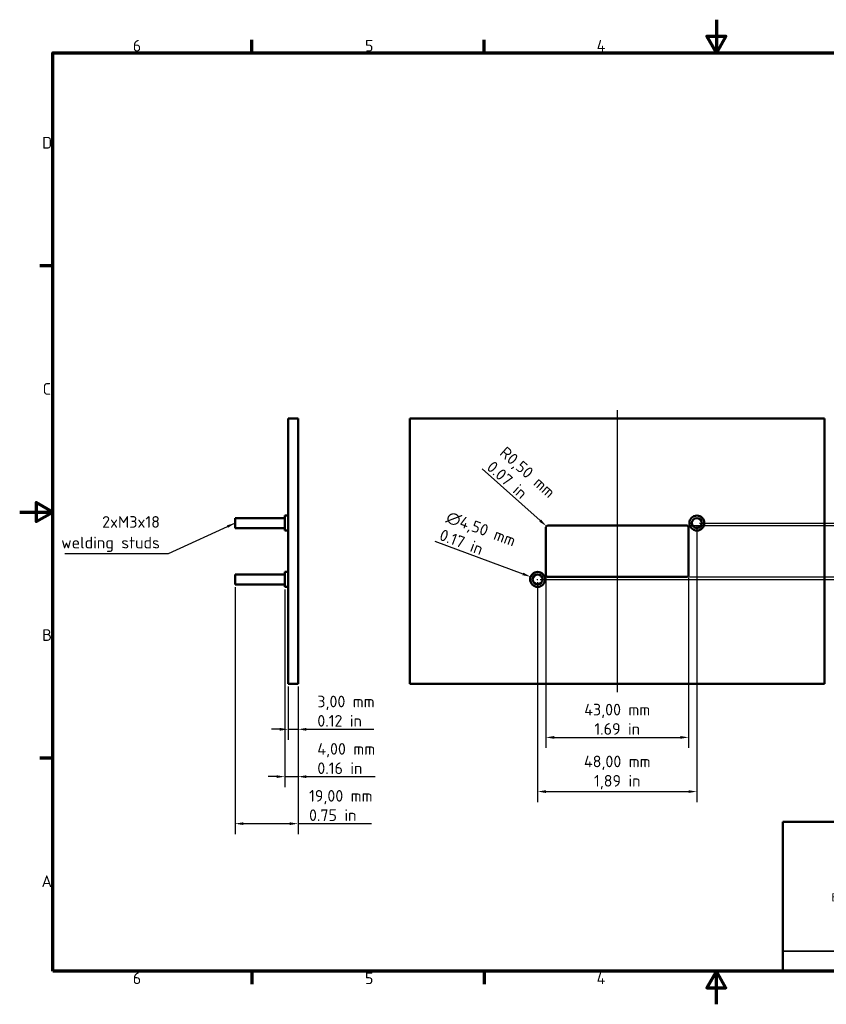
# Model space of a CAD drawing. Header units: millimetres. Extents: x 0 to 420, y 0 to 297.
# Tile 1 of 8: x 0 to 243, y 0 to 297. Entities that reach past the tile are written whole.
import ezdxf

# ---------------------------------------------------------------- set-up
doc = ezdxf.new("R2010")
doc.units = ezdxf.units.MM
for name, color, linetype, lineweight in [('Bemaßung (ISO)', 7, 'Continuous', 25), ('Mittellinie (ISO)', 7, 'Continuous', 25), ('Rahmen (ISO)', 7, 'Continuous', 70), ('Sichtbar (ISO)', 7, 'Continuous', 50), ('Symbol (ISO)', 7, 'Continuous', 25), ('Titel (ISO)', 7, 'Continuous', 50)]:
    doc.layers.add(name, color=color, linetype=linetype, lineweight=lineweight)
doc.styles.add('Notiztext (DIN)', font='isocpeur.ttf')
doc.dimstyles.new('Standard (DIN)', dxfattribs={"dimtxt": 3.5, "dimasz": 2.5, "dimexe": 3.175, "dimexo": 0.8, "dimgap": 0.8, "dimtad": 1, "dimrnd": 1e-08, "dimzin": 0, "dimtxsty": 'Notiztext (DIN)', "dimcen": 0.09, "dimdle": 10, "dimclrd": 256, "dimclre": 256, "dimclrt": 256, "dimadec": 0, "dimazin": 0, "dimtfac": 1, "dimtmove": 0, "dimatfit": 3, "dimfxl": 1, "dimtolj": 1, "dimtzin": 0, "dimlwd": -1, "dimlwe": -1, "dimarcsym": 0})
doc.dimstyles.new('Standard - Methode 2a (DIN)$7', dxfattribs={"dimtxt": 3.5, "dimasz": 2.5, "dimexe": 3.175, "dimexo": 0.8, "dimgap": 0.8, "dimtad": 1, "dimtih": 1, "dimtoh": 1, "dimrnd": 1e-08, "dimtxsty": 'Notiztext (DIN)', "dimcen": 0.09, "dimdle": 10, "dimclrd": 256, "dimclre": 256, "dimclrt": 256, "dimazin": 2, "dimtfac": 1, "dimtmove": 0, "dimatfit": 3, "dimfxl": 1, "dimtolj": 1, "dimlwd": -1, "dimlwe": -1, "dimarcsym": 0})

# ---------------------------------------------------------------- blocks, each defined once
blk = doc.blocks.new('Ränder Vorgaberahmen')
at = {"layer": 'Rahmen (ISO)'}
for p, q in [((70, 287), (70, 290.9)), ((140, 287), (140, 290.9)), ((10, 222.75), (6.1, 222.75)), ((10, 74.25), (6.1, 74.25)), ((70, 10), (70, 6.1)), ((140, 10), (140, 6.1))]:
    blk.add_line(p, q, dxfattribs=at)
at = {"layer": 'Rahmen (ISO)', "flags": 128}
for points in [[(210, 297), (210, 287), (207.11, 292), (212.89, 292), (210, 287)], [(10, 10), (10, 287), (410, 287), (410, 10), (10, 10)], [(0, 148.5), (10, 148.5), (5, 151.39), (5, 145.61), (10, 148.5)], [(210, 0), (210, 10), (207.11, 5), (212.89, 5), (210, 10)]]:
    blk.add_lwpolyline(points, dxfattribs=at)
at = {"layer": 'Rahmen (ISO)', "char_height": 3.5, "attachment_point": 7, "style": 'Notiztext (DIN)'}
for s, insert in [('6', (34.08, 287.4)), ('5', (104.08, 287.4)), ('4', (173.9, 287.4)), ('D', (6.75, 258.13)), ('C', (6.93, 183.88)), ('B', (6.75, 109.63)), ('A', (6.58, 35.38)), ('6', (34.08, 6.1)), ('5', (104.08, 6.1)), ('4', (173.9, 6.1))]:
    blk.add_mtext(s, dxfattribs=dict(at, insert=insert))
blk = doc.blocks.new('Schriftfelder BHA')
at = {"layer": 'Titel (ISO)'}
for p, q in [((402.33, 69.29), (222.33, 69.29)), ((222.33, 69.29), (222.33, 24.29)), ((402.33, 24.29), (402.33, 69.29)), ((342.33, 54.29), (387.33, 54.29)), ((387.33, 54.29), (387.33, 39.29)), ((387.33, 39.29), (342.33, 39.29)), ((402.33, 24.29), (222.33, 24.29))]:
    blk.add_line(p, q, dxfattribs=at)
at = {"layer": 'Titel (ISO)', "lineweight": 35}
for p, q in [((342.33, 69.29), (297.33, 69.29)), ((297.33, 69.29), (297.33, 54.29)), ((387.33, 69.29), (342.33, 69.29)), ((387.33, 69.29), (402.33, 69.29)), ((387.33, 69.29), (387.33, 54.29)), ((297.33, 54.29), (402.33, 54.29)), ((297.33, 54.29), (297.33, 46.79)), ((387.33, 54.29), (387.33, 39.29)), ((342.33, 46.79), (297.33, 46.79)), ((297.33, 46.79), (297.33, 39.29)), ((297.33, 39.29), (297.33, 24.29)), ((318.78, 38.54), (325.78, 40.29)), ((325.78, 40.29), (325.78, 33.29)), ((387.33, 39.29), (342.33, 39.29)), ((342.33, 39.29), (342.33, 24.29)), ((387.33, 39.29), (402.33, 39.29)), ((387.33, 39.29), (387.33, 24.29)), ((318.78, 38.54), (318.78, 35.04)), ((318.78, 35.04), (325.78, 33.29)), ((297.33, 30.29), (222.33, 30.29))]:
    blk.add_line(p, q, dxfattribs=at)
at = {"layer": 'Titel (ISO)', "lineweight": 70}
blk.add_line((342.33, 39.29), (342.33, 54.29), dxfattribs=at)
at = {"layer": 'Titel (ISO)', "linetype": 'Continuous', "lineweight": 35}
for p, q in [((330.33, 40.54), (330.33, 33.04)), ((318.53, 36.79), (326.03, 36.79)), ((334.08, 36.79), (326.58, 36.79))]:
    blk.add_line(p, q, dxfattribs=at)
at = {"layer": 'Titel (ISO)', "lineweight": 35}
for radius in [3.5, 1.75]:
    blk.add_circle((330.33, 36.79), radius, dxfattribs=at)
at = {"layer": 'Titel (ISO)', "style": 'Notiztext (DIN)'}
for s, insert, char_height, attachment_point, line_spacing_factor in [('{\\H0.71429x;Designation\\P\\H1.4x;D11 Button}', (300.33, 66.29), 3.5, 1, 0.986474), ('\\fISOCPEUR|b0|i0;\\H2.5000;Scale\\P', (389.83, 66.29), 2.5, 1, 2.4), ('{\\H0.71429x;Drawing number\\P\\H1.2x;D11 Button}', (345.06, 51.29), 3.5, 1, 0.987666), ('\\fISOCPEUR|b0|i0;\\H2.5000;Format\\P\\fISOCPEUR|b0|i0;\\H2.5000;A3', (389.83, 51.29), 2.5, 1, 1.068348), ('\\fISOCPEUR|b0|i0;\\H2.5000;Bird Home Automation GmbH\\P\\fISOCPEUR|b0|i0;\\H2.5000;Uhlandstr. 165\\P\\fISOCPEUR|b0|i0;\\H2.5000;D-10719 Berlin\\P\\fISOCPEUR|b0|i0;\\H2.5000;Germany\\P', (259.33, 47.81), 2.5, 2, 1.068348), ('\\fISOCPEUR|b0|i0;\\H1.5000;General pinciples\\P\\fISOCPEUR|b0|i0;\\H1.5000;of presentation\\P\\fISOCPEUR|b0|i0;\\H1.5000;ISO 128-1', (300.33, 39.79), 1.5, 1, 1.068348), ('{\\H0.71429x;General tolerance\\P\\H1.4x;2768 -mK}', (345.06, 36.29), 3.5, 1, 0.986474), ('\\fISOCPEUR|b0|i0;\\H2.5000;Page\\P\\fISOCPEUR|b0|i0;\\H2.5000;1', (389.83, 36.29), 2.5, 1, 1.068348)]:
    blk.add_mtext(s, dxfattribs=dict(at, insert=insert, char_height=char_height, attachment_point=attachment_point, line_spacing_factor=line_spacing_factor))
at = {"layer": 'Titel (ISO)', "attachment_point": 1, "style": 'Notiztext (DIN)'}
for s, insert, char_height in [('\\fISOCPEUR|b0|i0;\\H2.5000;Material:', (298.33, 51.79), 2.5), ('\\fISOCPEUR|b0|i0;\\H1.5000;Confidential', (253.33, 27.79), 1.5)]:
    blk.add_mtext(s, dxfattribs=dict(at, insert=insert, char_height=char_height))
blk = doc.blocks.new('*D5')
at = {"layer": 'Bemaßung (ISO)', "transparency": 16777216}
for p, q in [((204.12, 144.37), (204.12, 60.99)), ((156.12, 127.37), (156.12, 60.99)), ((158.62, 64.17), (201.62, 64.17))]:
    blk.add_line(p, q, dxfattribs=at)
for points in [[(158.62, 64.59), (158.62, 63.75), (156.12, 64.17)], [(201.62, 64.59), (201.62, 63.75), (204.12, 64.17)]]:
    blk.add_solid(points, dxfattribs=at)
at = {"layer": 'Defpoints', "color": 0, "transparency": 16777216}
for p in [(204.12, 145.17), (156.12, 128.17), (204.12, 64.17)]:
    blk.add_point(p, dxfattribs=at)
at = {"layer": 'Bemaßung (ISO)', "transparency": 16777216, "insert": (180.12, 75), "char_height": 3.5, "attachment_point": 2, "style": 'Notiztext (DIN)'}
blk.add_mtext('\\A1;\\fISOCPEUR|b0|i0;\\H3.5000;48,00 mm\\P\\fISOCPEUR|b0|i0;\\H3.5000;1,89 in', dxfattribs=at)
blk = doc.blocks.new('*D6')
at = {"layer": 'Bemaßung (ISO)', "transparency": 16777216}
for p, q in [((158.62, 128.62), (158.62, 77.33)), ((201.62, 128.62), (201.62, 77.33)), ((161.12, 80.51), (199.12, 80.51))]:
    blk.add_line(p, q, dxfattribs=at)
for points in [[(161.12, 80.93), (161.12, 80.09), (158.62, 80.51)], [(199.12, 80.93), (199.12, 80.09), (201.62, 80.51)]]:
    blk.add_solid(points, dxfattribs=at)
at = {"layer": 'Defpoints', "color": 0, "transparency": 16777216}
for p in [(158.62, 129.42), (201.62, 129.42), (201.62, 80.51)]:
    blk.add_point(p, dxfattribs=at)
at = {"layer": 'Bemaßung (ISO)', "transparency": 16777216, "insert": (180.12, 90.65), "char_height": 3.5, "attachment_point": 2, "style": 'Notiztext (DIN)'}
blk.add_mtext('\\A1;\\fISOCPEUR|b0|i0;\\H3.5000;43,00 mm\\P\\fISOCPEUR|b0|i0;\\H3.5000;1.69 in', dxfattribs=at)
blk = doc.blocks.new('*D7')
at = {"layer": 'Bemaßung (ISO)', "transparency": 16777216}
for p, q in [((201.92, 144.42), (259.33, 144.42)), ((256.15, 141.92), (256.15, 131.42)), ((201.92, 128.92), (259.33, 128.92)), ((256.15, 128.92), (256.15, 104.9))]:
    blk.add_line(p, q, dxfattribs=at)
for points in [[(255.74, 141.92), (256.57, 141.92), (256.15, 144.42)], [(255.74, 131.42), (256.57, 131.42), (256.15, 128.92)]]:
    blk.add_solid(points, dxfattribs=at)
at = {"layer": 'Defpoints', "color": 0, "transparency": 16777216}
for p in [(201.12, 144.42), (201.12, 128.92), (256.15, 128.92)]:
    blk.add_point(p, dxfattribs=at)
at = {"layer": 'Bemaßung (ISO)', "transparency": 16777216, "insert": (246.02, 105.7), "char_height": 3.5, "attachment_point": 1, "rotation": 90, "style": 'Notiztext (DIN)'}
blk.add_mtext('\\A1;\\fISOCPEUR|b0|i0;\\H3.5000;15,50 mm\\P\\fISOCPEUR|b0|i0;\\H3.5000;0.6 in', dxfattribs=at)
blk = doc.blocks.new('*D8')
at = {"layer": 'Bemaßung (ISO)', "transparency": 16777216}
for p, q in [((204.92, 145.17), (274.09, 145.17)), ((270.91, 142.67), (270.91, 130.67)), ((156.92, 128.17), (274.09, 128.17)), ((270.91, 128.17), (270.91, 105.06))]:
    blk.add_line(p, q, dxfattribs=at)
for points in [[(270.5, 142.67), (271.33, 142.67), (270.91, 145.17)], [(270.5, 130.67), (271.33, 130.67), (270.91, 128.17)]]:
    blk.add_solid(points, dxfattribs=at)
at = {"layer": 'Defpoints', "color": 0, "transparency": 16777216}
for p in [(204.12, 145.17), (156.12, 128.17), (270.91, 128.17)]:
    blk.add_point(p, dxfattribs=at)
at = {"layer": 'Bemaßung (ISO)', "transparency": 16777216, "insert": (260.78, 105.86), "char_height": 3.5, "attachment_point": 1, "rotation": 90, "style": 'Notiztext (DIN)'}
blk.add_mtext('\\A1;\\fISOCPEUR|b0|i0;\\H3.5000;17,00 mm\\P\\fISOCPEUR|b0|i0;\\H3.5000;0.67 in', dxfattribs=at)
blk = doc.blocks.new('*D9')
at = {"layer": 'Bemaßung (ISO)', "transparency": 16777216}
for p, q in [((80.91, 95.87), (80.91, 79.77)), ((83.91, 95.87), (83.91, 79.77)), ((78.41, 82.95), (75.91, 82.95)), ((80.91, 82.95), (83.91, 82.95)), ((86.41, 82.95), (106.79, 82.95))]:
    blk.add_line(p, q, dxfattribs=at)
for points in [[(78.41, 83.37), (78.41, 82.53), (80.91, 82.95)], [(86.41, 83.37), (86.41, 82.53), (83.91, 82.95)]]:
    blk.add_solid(points, dxfattribs=at)
at = {"layer": 'Defpoints', "color": 0, "transparency": 16777216}
for p in [(80.91, 96.67), (83.91, 96.67), (80.91, 82.95)]:
    blk.add_point(p, dxfattribs=at)
at = {"layer": 'Bemaßung (ISO)', "transparency": 16777216, "insert": (89.71, 93.09), "char_height": 3.5, "attachment_point": 1, "style": 'Notiztext (DIN)'}
blk.add_mtext('\\A1;\\fISOCPEUR|b0|i0;\\H3.5000;3,00 mm\\P\\fISOCPEUR|b0|i0;\\H3.5000;0.12 in', dxfattribs=at)
blk = doc.blocks.new('*D10')
at = {"layer": 'Bemaßung (ISO)', "transparency": 16777216}
for p, q in [((64.91, 125.87), (64.91, 51.32)), ((83.91, 95.87), (83.91, 51.32)), ((67.41, 54.49), (81.41, 54.49)), ((83.91, 54.49), (106.04, 54.49))]:
    blk.add_line(p, q, dxfattribs=at)
for points in [[(67.41, 54.91), (67.41, 54.08), (64.91, 54.49)], [(81.41, 54.91), (81.41, 54.08), (83.91, 54.49)]]:
    blk.add_solid(points, dxfattribs=at)
at = {"layer": 'Defpoints', "color": 0, "transparency": 16777216}
for p in [(64.91, 126.67), (83.91, 96.67), (83.91, 54.49)]:
    blk.add_point(p, dxfattribs=at)
at = {"layer": 'Bemaßung (ISO)', "transparency": 16777216, "insert": (87.21, 64.63), "char_height": 3.5, "attachment_point": 1, "style": 'Notiztext (DIN)'}
blk.add_mtext('\\A1;\\fISOCPEUR|b0|i0;\\H3.5000;19,00 mm\\P\\fISOCPEUR|b0|i0;\\H3.5000;0.75 in', dxfattribs=at)
blk = doc.blocks.new('*D11')
at = {"layer": 'Bemaßung (ISO)', "transparency": 16777216}
for p, q in [((79.91, 125.12), (79.91, 65.49)), ((83.91, 95.87), (83.91, 65.49)), ((77.41, 68.67), (74.91, 68.67)), ((79.91, 68.67), (83.91, 68.67)), ((86.41, 68.67), (107.14, 68.67))]:
    blk.add_line(p, q, dxfattribs=at)
for points in [[(77.41, 69.09), (77.41, 68.25), (79.91, 68.67)], [(86.41, 69.09), (86.41, 68.25), (83.91, 68.67)]]:
    blk.add_solid(points, dxfattribs=at)
at = {"layer": 'Defpoints', "color": 0, "transparency": 16777216}
for p in [(79.91, 125.92), (83.91, 96.67), (83.91, 68.67)]:
    blk.add_point(p, dxfattribs=at)
at = {"layer": 'Bemaßung (ISO)', "transparency": 16777216, "insert": (89.71, 78.8), "char_height": 3.5, "attachment_point": 1, "style": 'Notiztext (DIN)'}
blk.add_mtext('\\A1;\\fISOCPEUR|b0|i0;\\H3.5000;4,00 mm\\P\\fISOCPEUR|b0|i0;\\H3.5000;0.16 in', dxfattribs=at)
blk = doc.blocks.new('*D12')
at = {"layer": 'Bemaßung (ISO)', "transparency": 16777216}
for p, q in [((125.18, 139.7), (151.67, 129.83)), ((156.03, 128.17), (156.21, 128.17)), ((156.12, 128.08), (156.12, 128.26))]:
    blk.add_line(p, q, dxfattribs=at)
blk.add_solid([(151.82, 130.22), (151.53, 129.44), (154.01, 128.95)], dxfattribs=at)
at = {"layer": 'Defpoints', "color": 0, "transparency": 16777216}
for p in [(154.01, 128.95), (158.23, 127.38)]:
    blk.add_point(p, dxfattribs=at)
at = {"layer": 'Bemaßung (ISO)', "transparency": 16777216, "insert": (129.47, 148.92), "char_height": 3.5, "attachment_point": 1, "rotation": 339.5657, "style": 'Notiztext (DIN)'}
blk.add_mtext('\\A1;\\fISOCPEUR|b0|i0;\\H3.5000;∅4,50 mm\\P\\fISOCPEUR|b0|i0;\\H3.5000;0.17 in', dxfattribs=at)
blk = doc.blocks.new('*D13')
at = {"layer": 'Bemaßung (ISO)', "transparency": 16777216}
blk.add_line((139.36, 161.51), (156.88, 145.91), dxfattribs=at)
blk.add_solid([(157.16, 146.22), (156.6, 145.6), (158.75, 144.25)], dxfattribs=at)
at = {"layer": 'Defpoints', "color": 0, "transparency": 16777216}
for p in [(158.75, 144.25), (159.12, 143.92)]:
    blk.add_point(p, dxfattribs=at)
at = {"layer": 'Bemaßung (ISO)', "transparency": 16777216, "insert": (146.69, 168.55), "char_height": 3.5, "attachment_point": 1, "rotation": 318.3307, "style": 'Notiztext (DIN)'}
blk.add_mtext('\\A1;\\fISOCPEUR|b0|i0;\\H3.5000;R0,50 mm\\P\\fISOCPEUR|b0|i0;\\H3.5000;0.07 in', dxfattribs=at)

msp = doc.modelspace()

# ---------------------------------------------------------------- linework, layer by layer
at = {"layer": 'Mittellinie (ISO)', "linetype": 'Continuous'}
msp.add_line((180.1219, 179.1685), (180.1219, 94.1685), dxfattribs=at)
at = {"layer": 'Sichtbar (ISO)'}
for p, q in [((80.9135, 96.6685), (80.9135, 176.6685)), ((83.9135, 176.6685), (80.9135, 176.6685)), ((83.9135, 96.6685), (83.9135, 176.6685)), ((242.6219, 176.6685), (117.6219, 176.6685)), ((117.6219, 176.6685), (117.6219, 96.6685)), ((242.6219, 96.6685), (242.6219, 176.6685)), ((64.9135, 146.6685), (64.9135, 143.6685)), ((79.9135, 146.6685), (64.9135, 146.6685)), ((79.9135, 147.4185), (79.9135, 142.9185)), ((80.9135, 147.4185), (79.9135, 147.4185)), ((79.9135, 143.6685), (64.9135, 143.6685)), ((80.9135, 142.9185), (79.9135, 142.9185)), ((158.6219, 129.4185), (158.6219, 143.9185)), ((159.1219, 144.4185), (201.1219, 144.4185)), ((201.6219, 143.9185), (201.6219, 129.4185)), ((64.9135, 129.6685), (64.9135, 126.6685)), ((79.9135, 129.6685), (64.9135, 129.6685)), ((79.9135, 130.4185), (79.9135, 125.9185)), ((80.9135, 130.4185), (79.9135, 130.4185)), ((201.1219, 128.9185), (159.1219, 128.9185)), ((79.9135, 126.6685), (64.9135, 126.6685)), ((80.9135, 125.9185), (79.9135, 125.9185)), ((83.9135, 96.6685), (80.9135, 96.6685)), ((117.6219, 96.6685), (242.6219, 96.6685))]:
    msp.add_line(p, q, dxfattribs=at)
for centre, radius in [((204.1219, 145.1685), 2.25), ((204.1219, 145.1685), 1.5), ((156.1219, 128.1685), 2.25), ((156.1219, 128.1685), 1.5)]:
    msp.add_circle(centre, radius, dxfattribs=at)
for centre, start, end in [((159.1219, 143.9185), 90, 180), ((201.1219, 143.9185), 0, 90), ((159.1219, 129.4185), 180, 270), ((201.1219, 129.4185), 270, 0)]:
    msp.add_arc(centre, 0.5, start, end, dxfattribs=at)

# ---------------------------------------------------------------- block references
for name, p in [('Ränder Vorgaberahmen', (0, 0)), ('Schriftfelder BHA', (7.6718, -14.2862))]:
    msp.add_blockref(name, p)

# ---------------------------------------------------------------- texts
at = {"layer": 'Symbol (ISO)', "insert": (42.276, 136.4689), "char_height": 3.5, "width": 29.383116, "attachment_point": 9, "line_spacing_factor": 1.068348, "style": 'Notiztext (DIN)'}
msp.add_mtext('\\fISOCPEUR|b0|i0;2xM3x18 \\P\\fISOCPEUR|b0|i0;welding studs', dxfattribs=at)

# ---------------------------------------------------------------- dimensions: what is measured, and where the dimension line sits
at = {"layer": 'Bemaßung (ISO)'}
dim = msp.add_radius_dim(center=(159.1219, 143.9185), mpoint=(158.7484, 144.2509), text='\\fISOCPEUR|b0|i0;\\H3.5000;<> mm\\P\\fISOCPEUR|b0|i0;\\H3.5000;0.07 in', dimstyle='Standard (DIN)', override={"dimgap": 0.8, "dimdec": 2, "dimlfac": 1, "dimcen": 0, "dimtol": 0, "dimlim": 0, "dimtp": 0, "dimtm": 0, "dimtdec": 2, "dimtofl": 0, "dimtvp": -0.25}, dxfattribs=at)
dim.commit()
dim.dimension.update_dxf_attribs({"geometry": '*D13', "text_midpoint": (147.0774, 154.6381), "dimtype": 164})
dim = msp.add_diameter_dim_2p(p1=(158.2303, 127.3829), p2=(154.0134, 128.954), text='\\fISOCPEUR|b0|i0;\\H3.5000;<> mm\\P\\fISOCPEUR|b0|i0;\\H3.5000;0.17 in', dimstyle='Standard (DIN)', override={"dimgap": 0.8, "dimdec": 2, "dimlfac": 1, "dimtol": 0, "dimlim": 0, "dimtp": 0, "dimtm": 0, "dimtdec": 2, "dimtofl": 0, "dimtvp": -0.25}, dxfattribs=at)
dim.commit()
dim.dimension.update_dxf_attribs({"geometry": '*D12', "text_midpoint": (135.1943, 135.9656), "dimtype": 163})
for base, p1, p2, angle, text, override, picture, middle in [((204.1219, 64.1685), (156.1219, 128.1685), (204.1219, 145.1685), 180, '\\fISOCPEUR|b0|i0;\\H3.5000;<> mm\\P\\fISOCPEUR|b0|i0;\\H3.5000;1,89 in', {"dimgap": 0.8, "dimdec": 2, "dimtol": 0, "dimlim": 0, "dimtp": 0, "dimtm": 0, "dimtdec": 2, "dimtofl": 0, "dimatfit": 1, "dimtvp": -0.25}, '*D5', (180.1219, 64.1685)), ((270.9145, 128.1685), (204.1219, 145.1685), (156.1219, 128.1685), 90, '\\fISOCPEUR|b0|i0;\\H3.5000;<> mm\\P\\fISOCPEUR|b0|i0;\\H3.5000;0.67 in', {"dimgap": 0.8, "dimdec": 2, "dimtol": 0, "dimlim": 0, "dimtp": 0, "dimtm": 0, "dimtdec": 2, "dimtofl": 0, "dimatfit": 2, "dimtvp": -0.25}, '*D8', (270.9145, 114.8718)), ((256.1523, 128.9185), (201.1219, 144.4185), (201.1219, 128.9185), 270, '\\fISOCPEUR|b0|i0;\\H3.5000;<> mm\\P\\fISOCPEUR|b0|i0;\\H3.5000;0.6 in', {"dimgap": 0.8, "dimdec": 2, "dimtol": 0, "dimlim": 0, "dimtp": 0, "dimtm": 0, "dimtdec": 2, "dimtofl": 0, "dimatfit": 2, "dimtvp": -0.25}, '*D7', (256.1523, 114.7105)), ((80.9135, 82.9493), (83.9135, 96.6685), (80.9135, 96.6685), 180, '\\fISOCPEUR|b0|i0;\\H3.5000;<> mm\\P\\fISOCPEUR|b0|i0;\\H3.5000;0.12 in', {"dimgap": 0.8, "dimdec": 2, "dimtol": 0, "dimlim": 0, "dimtp": 0, "dimtm": 0, "dimtdec": 2, "dimtofl": 1, "dimatfit": 1, "dimtvp": -0.25}, '*D9', (97.851, 82.9493))]:
    dim = msp.add_linear_dim(base=base, p1=p1, p2=p2, angle=angle, text=text, dimstyle='Standard (DIN)', override=override, dxfattribs=at)
    dim.commit()
    dim.dimension.update_dxf_attribs({"geometry": picture, "text_midpoint": middle, "dimtype": 160})
for base, p1, p2, text, override, picture, middle in [((201.6219, 80.5098), (158.6219, 129.4185), (201.6219, 129.4185), '\\fISOCPEUR|b0|i0;\\H3.5000;<> mm\\P\\fISOCPEUR|b0|i0;\\H3.5000;1.69 in', {"dimgap": 0.8, "dimdec": 2, "dimtol": 0, "dimlim": 0, "dimtp": 0, "dimtm": 0, "dimtdec": 2, "dimtofl": 0, "dimatfit": 1, "dimtvp": -0.25}, '*D6', (180.1219, 80.5098)), ((83.9135, 54.4931), (64.9135, 126.6685), (83.9135, 96.6685), '\\fISOCPEUR|b0|i0;\\H3.5000;<> mm\\P\\fISOCPEUR|b0|i0;\\H3.5000;0.75 in', {"dimgap": 0.8, "dimdec": 2, "dimtol": 0, "dimlim": 0, "dimtp": 0, "dimtm": 0, "dimtdec": 2, "dimtofl": 0, "dimatfit": 2, "dimtvp": -0.25}, '*D10', (96.226, 54.4931)), ((83.9135, 68.6685), (79.9135, 125.9185), (83.9135, 96.6685), '\\fISOCPEUR|b0|i0;\\H3.5000;<> mm\\P\\fISOCPEUR|b0|i0;\\H3.5000;0.16 in', {"dimgap": 0.8, "dimdec": 2, "dimtol": 0, "dimlim": 0, "dimtp": 0, "dimtm": 0, "dimtdec": 2, "dimtofl": 1, "dimatfit": 1, "dimtvp": -0.25}, '*D11', (98.026, 68.6685))]:
    dim = msp.add_linear_dim(base=base, p1=p1, p2=p2, text=text, dimstyle='Standard (DIN)', override=override, dxfattribs=at)
    dim.commit()
    dim.dimension.update_dxf_attribs({"geometry": picture, "text_midpoint": middle, "dimtype": 160})

# ---------------------------------------------------------------- leaders
at = {"layer": 'Symbol (ISO)', "annotation_type": 0, "has_hookline": 1, "hookline_direction": 1, "text_width": 28.7}
msp.add_leader([(64.9135, 145.1685), (44.776, 135.8856), (42.276, 135.8856)], dimstyle='Standard - Methode 2a (DIN)$7', override={"dimgap": 0, "dimtad": 1}, dxfattribs=at)

doc.saveas('drawing.dxf')
